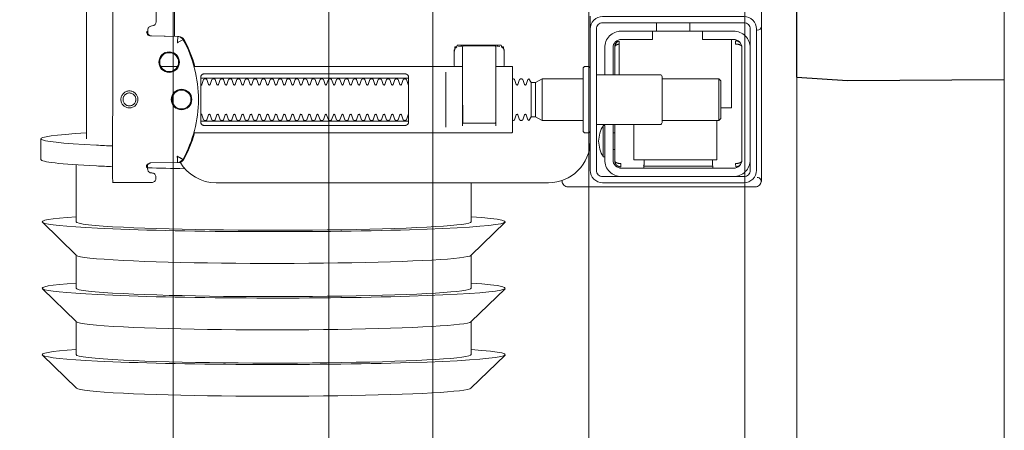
# Model space of a CAD drawing. Header units: millimetres. Extents: x -6792 to 22441, y -13430 to 4653.
# Tile 49 of 256: x -4151 to -4127, y -10049 to -10039. Entities that reach past the tile are written whole.
import ezdxf

# ---------------------------------------------------------------- set-up
doc = ezdxf.new("R2010")
doc.units = ezdxf.units.MM
doc.layers.add('_A_OCIEPLENIE_WNĘTRZA', color=7, linetype='BATTING', lineweight=0, true_color=0x595959)
doc.layers.add('_A_WIDOK_URZĄDZENIA NA DACHU', color=163, linetype='Continuous', lineweight=13)
doc.layers.add('_A_ŚCIANY WEWNĘTRZNE', color=7, linetype='Continuous', lineweight=13)
doc.layers.add('Wyposazenie Wew - Urzadzenia Sanitarne', color=6, linetype='Continuous')
doc.linetypes.add('BATTING', pattern='A,0.0001,-0.1,[134,ltypeshp.shx,S=0.1,R=0,X=-0.1,Y=0],-0.2,[134,ltypeshp.shx,S=0.1,R=180,X=0.1,Y=0],-0.1', length=0.4001)

# ---------------------------------------------------------------- blocks, each defined once
blk = doc.blocks.new('zw$47C3')
at = {"lineweight": 0}
for points in [[(0.00193, 0.17326), (0.00991, 0.18145)], [(0.01001, 0.17331), (0.01796, 0.17331), (0.02589, 0.18145)], [(0.026, 0.17331), (0.03395, 0.17331), (0.04188, 0.18145)], [(0.06196, 0.18181), (0.05697, 0.18181)], [(0.05571, 0.17331), (0.04198, 0.17331)], [(0.06196, 0.17081), (0.20683, 0.17081), (0.21103, 0.17071), (0.21521, 0.17042), (0.21938, 0.16993), (0.22351, 0.16925), (0.22762, 0.16837), (0.23167, 0.16731), (0.23567, 0.16606), (0.23961, 0.16462), (0.24348, 0.163), (0.24727, 0.1612), (0.25097, 0.15923), (0.25458, 0.15708), (0.25808, 0.15478), (0.26147, 0.1523), (0.26474, 0.14968)], [(0.05298, 0.16455), (0.13989, 0.16437)], [(0.05544, 0.15629), (0.05529, 0.15629), (0.05499, 0.15629), (0.05545, 0.1562), (0.0556, 0.15614), (0.05574, 0.15605), (0.05587, 0.15594), (0.05597, 0.15581), (0.05606, 0.15567), (0.05611, 0.15551), (0.05614, 0.15535)], [(0.08659, 0.14865), (0.08671, 0.1552), (0.08673, 0.15536), (0.08677, 0.15551), (0.08683, 0.15566), (0.08692, 0.15579), (0.08703, 0.15591), (0.08715, 0.15601), (0.08729, 0.15609), (0.08744, 0.15614), (0.08789, 0.15622), (0.08757, 0.15623), (0.08742, 0.15623)], [(0.07938, 0.15297), (0.07938, 0.14892)], [(0.4163, 0.14968), (0.08661, 0.14968)], [(0.07938, 0.14497), (0.07938, 0.08036)], [(0.06617, 0.14236), (0.06617, 0.09436)], [(0.07657, 0.09436), (0.07657, 0.14236)], [(0.07796, 0.08436), (0.06479, 0.08436)], [(0.07938, 0.0823), (0.0797, 0.08236), (0.08318, 0.08236), (0.08328, 0.08236), (0.08339, 0.08234), (0.08348, 0.08225), (0.08359, 0.08224), (0.08375, 0.08223), (0.08385, 0.08223), (0.08397, 0.08221), (0.08407, 0.08214), (0.08412, 0.082), (0.08412, 0.08174), (0.08427, 0.08172), (0.08437, 0.08168), (0.08445, 0.08162), (0.0845, 0.08148), (0.0845, 0.07124), (0.08446, 0.07111), (0.08436, 0.07103), (0.08412, 0.07098), (0.08412, 0.07071), (0.08409, 0.07061), (0.08402, 0.07054), (0.08391, 0.0705), (0.08375, 0.07049), (0.08363, 0.07048), (0.08348, 0.07046), (0.08341, 0.07039), (0.08331, 0.07036), (0.08318, 0.07036), (0.0797, 0.07036), (0.07938, 0.07041)], [(0.08308, 0.08235), (0.08366, 0.08221), (0.08399, 0.08176)], [(0.08415, 0.08135), (0.08423, 0.08082), (0.08425, 0.08055)], [(0.00193, 0.07835), (0.00991, 0.07016)], [(0.01001, 0.07831), (0.01796, 0.07831), (0.02589, 0.07016)], [(0.026, 0.07831), (0.03395, 0.07831), (0.04188, 0.07016)], [(0.05138, 0.07831), (0.04198, 0.07831)], [(0.06504, 0.08036), (0.07611, 0.08036), (0.07771, 0.08036)], [(0.06504, 0.07236), (0.06587, 0.07236), (0.06571, 0.07246), (0.06568, 0.07256)], [(0.08425, 0.07216), (0.08423, 0.0719), (0.08415, 0.07137)], [(0.08399, 0.07096), (0.08366, 0.07051), (0.08308, 0.07036)], [(0.06728, 0.06388), (0.07548, 0.06388)], [(0.07548, 0.06282), (0.06728, 0.06282)], [(0.07638, 0.06126), (0.06638, 0.06126)], [(0.05038, 0.05497), (0.05038, 0.00998)], [(0.05137, 0.05638), (0.0515, 0.05642), (0.05162, 0.05645), (0.05175, 0.05647), (0.05189, 0.05647)], [(0.05659, 0.04378), (0.06538, 0.04378)], [(0.05938, 0.04418), (0.05938, 0.04378)], [(0.06338, 0.04418), (0.06338, 0.04378)], [(0.08474, 0.04268), (0.08471, 0.04284), (0.08469, 0.04295), (0.08466, 0.04306), (0.08463, 0.04316), (0.08459, 0.04326), (0.08454, 0.04337), (0.08449, 0.04346), (0.08443, 0.04355), (0.08436, 0.04363), (0.08428, 0.0437), (0.08419, 0.04375), (0.08409, 0.04378), (0.08419, 0.04377), (0.0843, 0.04376), (0.08441, 0.04373), (0.08451, 0.0437), (0.08461, 0.04367), (0.08471, 0.04362), (0.0848, 0.04357), (0.08491, 0.0435), (0.08501, 0.04342), (0.08511, 0.04334), (0.08519, 0.04324), (0.08527, 0.04314), (0.08534, 0.04303), (0.0854, 0.04292), (0.08545, 0.0428), (0.08549, 0.04268), (0.07738, 0.04268)], [(0.07738, 0.04378), (0.08416, 0.04378)], [(0.06638, 0.01918), (0.05688, 0.01918), (0.05688, 0.03918), (0.06538, 0.03918)], [(0.05547, 0.03679), (0.05536, 0.03679), (0.05522, 0.03679), (0.05506, 0.03679), (0.05488, 0.03679)], [(0.08988, 0.03368), (0.08788, 0.03368)], [(0.06638, 0.03238), (0.06638, 0.01876), (0.06688, 0.01826), (0.07588, 0.01826), (0.07638, 0.01876), (0.07638, 0.03238)], [(0.08988, 0.02568), (0.08788, 0.02568)], [(0.05488, 0.02017), (0.05506, 0.02017), (0.05522, 0.02017), (0.05536, 0.02017), (0.05547, 0.02017)], [(0.07638, 0.01876), (0.06638, 0.01876)], [(0.06938, 0.01826), (0.06938, 0.01568), (0.08588, 0.01568)], [(0.08501, 0.01353), (0.08512, 0.01364), (0.08519, 0.01371), (0.08525, 0.01379), (0.08532, 0.01388), (0.08537, 0.01398), (0.08542, 0.01407), (0.08545, 0.01417), (0.08549, 0.01428), (0.08551, 0.01438), (0.08553, 0.01449), (0.08554, 0.01459), (0.08554, 0.01469), (0.08544, 0.01468), (0.08531, 0.01468), (0.08508, 0.01468), (0.08497, 0.01468), (0.08487, 0.01468), (0.08477, 0.01468), (0.08476, 0.01458), (0.08476, 0.01448), (0.08475, 0.01438), (0.08474, 0.01428), (0.08472, 0.01418), (0.0847, 0.01407), (0.08468, 0.01397), (0.08465, 0.01387), (0.08462, 0.01377), (0.08457, 0.01366), (0.08452, 0.01356), (0.08447, 0.01347), (0.08441, 0.01338), (0.08434, 0.01331), (0.08426, 0.01325), (0.08412, 0.01318), (0.05662, 0.01318), (0.05645, 0.01328), (0.05637, 0.01336), (0.0563, 0.01344), (0.05625, 0.01353), (0.05619, 0.01363), (0.05615, 0.01372), (0.05612, 0.01383), (0.05608, 0.01393), (0.05606, 0.01405), (0.05604, 0.01415), (0.05602, 0.01425), (0.05601, 0.01435), (0.056, 0.01446), (0.05599, 0.01458), (0.05599, 0.01468), (0.05521, 0.01467), (0.05521, 0.01456), (0.05522, 0.01446), (0.05524, 0.01435), (0.05527, 0.01425), (0.05531, 0.01415), (0.05534, 0.01405), (0.0554, 0.01395), (0.05545, 0.01386), (0.05551, 0.01377), (0.05558, 0.01369), (0.05566, 0.01361), (0.05574, 0.01353)]]:
    blk.add_lwpolyline(points, dxfattribs=at)
for points in [[(0.05148, 0.16454), (0.05143, 0.15554, 0.009369), (0.05144, 0.15511), (0.05146, 0.15494), (0.05151, 0.15477), (0.05159, 0.15461), (0.0517, 0.15447), (0.05182, 0.15435), (0.05197, 0.15426), (0.05213, 0.15419), (0.0523, 0.15415), (0.05243, 0.15414), (0.05258, 0.15414)], [(0.08725, 0.15607), (0.08814, 0.15607), (0.08835, 0.15604), (0.08855, 0.15598), (0.08873, 0.15587), (0.08889, 0.15572), (0.08901, 0.15555), (0.08909, 0.15535), (0.08913, 0.15515, 0.002299), (0.08913, 0.15503, 0.40455), (0.09013, 0.15406), (0.13993, 0.15396)], [(0.05514, 0.15644), (0.0555, 0.15638), (0.05582, 0.15617), (0.05605, 0.15585), (0.05614, 0.1555), (0.05624, 0.14894), (0.05624, 0.14888, 0.265347), (0.05702, 0.14762, 0.125711), (0.0714, 0.14391, 0.125711), (0.0858, 0.14756, 0.26954), (0.08658, 0.14885), (0.08671, 0.1554), (0.08674, 0.15562), (0.08681, 0.15583), (0.08693, 0.15601), (0.08709, 0.15617), (0.08728, 0.15628), (0.08749, 0.15635), (0.0877, 0.15638)], [(0.05562, 0.15613), (0.05473, 0.15613, 0.282591), (0.05384, 0.15558), (0.0538, 0.15549), (0.05377, 0.15538), (0.05375, 0.15529), (0.05374, 0.15514, -0.415352), (0.05273, 0.15414)], [(0.09144, 0.04968), (0.07889, 0.04968, 0.405519), (0.07938, 0.05018), (0.07938, 0.05088, 0.414214), (0.07888, 0.05138), (0.06388, 0.05138, 0.414214), (0.06338, 0.05088), (0.06338, 0.05018, 0.405519), (0.06386, 0.04968), (0.06138, 0.04968, -0.414214), (0.05138, 0.05968), (0.05138, 0.13968, -0.266001), (0.05631, 0.1483)], [(0.05625, 0.14869), (0.05627, 0.1485), (0.05629, 0.1484), (0.05631, 0.1483), (0.05635, 0.1482), (0.05639, 0.1481), (0.05644, 0.148), (0.05649, 0.14791), (0.05656, 0.14782), (0.05663, 0.14774), (0.0567, 0.14766), (0.05678, 0.14759), (0.05686, 0.14753), (0.05694, 0.14747), (0.05703, 0.14742), (0.05779, 0.14701), (0.05856, 0.14663), (0.05934, 0.14628), (0.06013, 0.14594), (0.06093, 0.14563), (0.06174, 0.14534), (0.06255, 0.14507), (0.06338, 0.14483), (0.06338, 0.06856, 0.414214), (0.06358, 0.06836), (0.07592, 0.06836), (0.07918, 0.06836, 0.414214), (0.07938, 0.06856), (0.07938, 0.07236)], [(0.07938, 0.14478), (0.08021, 0.14502), (0.08103, 0.14528), (0.08185, 0.14557), (0.08266, 0.14588), (0.08346, 0.14622), (0.08425, 0.14657), (0.08503, 0.14695), (0.0858, 0.14736), (0.0858, 0.14736, 0.269546), (0.08659, 0.14865)], [(0.06785, 0.09336, 0.182836), (0.06774, 0.09345), (0.06652, 0.09386, 0.050055), (0.06638, 0.09412), (0.06638, 0.0944, 0.050055), (0.06652, 0.09466), (0.06774, 0.09507, 0.719897), (0.06774, 0.09545), (0.06652, 0.09586, 0.050055), (0.06638, 0.09612), (0.06638, 0.0964, 0.050055), (0.06652, 0.09666), (0.06774, 0.09707, 0.719897), (0.06774, 0.09745), (0.06652, 0.09786, 0.050055), (0.06638, 0.09812), (0.06638, 0.0984, 0.050055), (0.06652, 0.09866), (0.06774, 0.09907, 0.719897), (0.06774, 0.09945), (0.06652, 0.09986, 0.050055), (0.06638, 0.10012), (0.06638, 0.1004, 0.050055), (0.06652, 0.10066), (0.06774, 0.10107, 0.719897), (0.06774, 0.10145), (0.06652, 0.10186, 0.050055), (0.06638, 0.10212), (0.06638, 0.1024, 0.050055), (0.06652, 0.10266), (0.06774, 0.10307, 0.719897), (0.06774, 0.10345), (0.06652, 0.10386, 0.050055), (0.06638, 0.10412), (0.06638, 0.1044, 0.050055), (0.06652, 0.10466), (0.06774, 0.10507, 0.719897), (0.06774, 0.10545), (0.06652, 0.10586, 0.050055), (0.06638, 0.10612), (0.06638, 0.1064, 0.050055), (0.06652, 0.10666), (0.06774, 0.10707, 0.719897), (0.06774, 0.10745), (0.06652, 0.10786, 0.050055), (0.06638, 0.10812), (0.06638, 0.1084, 0.050055), (0.06652, 0.10866), (0.06774, 0.10907, 0.719897), (0.06774, 0.10945), (0.06652, 0.10986, 0.050055), (0.06638, 0.11012), (0.06638, 0.1104, 0.050055), (0.06652, 0.11066), (0.06774, 0.11107, 0.719897), (0.06774, 0.11145), (0.06652, 0.11186, 0.050055), (0.06638, 0.11212), (0.06638, 0.1124, 0.050055), (0.06652, 0.11266), (0.06774, 0.11307, 0.719897), (0.06774, 0.11345), (0.06652, 0.11386, 0.050055), (0.06638, 0.11412), (0.06638, 0.1144, 0.050055), (0.06652, 0.11466), (0.06774, 0.11507, 0.719897), (0.06774, 0.11545), (0.06652, 0.11586, 0.050055), (0.06638, 0.11612), (0.06638, 0.1164, 0.050055), (0.06652, 0.11666), (0.06774, 0.11707, 0.719897), (0.06774, 0.11745), (0.06652, 0.11786, 0.050055), (0.06638, 0.11812), (0.06638, 0.1184, 0.050055), (0.06652, 0.11866), (0.06774, 0.11907, 0.719897), (0.06774, 0.11945), (0.06652, 0.11986, 0.050055), (0.06638, 0.12012), (0.06638, 0.1204, 0.050055), (0.06652, 0.12066), (0.06774, 0.12107, 0.719897), (0.06774, 0.12145), (0.06652, 0.12186, 0.050055), (0.06638, 0.12212), (0.06638, 0.1224, 0.050055), (0.06652, 0.12266), (0.06774, 0.12307, 0.719897), (0.06774, 0.12345), (0.06652, 0.12386, 0.050055), (0.06638, 0.12412), (0.06638, 0.1244, 0.050055), (0.06652, 0.12466), (0.06774, 0.12507, 0.719897), (0.06774, 0.12545), (0.06652, 0.12586, 0.050055), (0.06638, 0.12612), (0.06638, 0.1264, 0.050055), (0.06652, 0.12666), (0.06774, 0.12707, 0.719897), (0.06774, 0.12745), (0.06652, 0.12786, 0.050055), (0.06638, 0.12812), (0.06638, 0.1284, 0.050055), (0.06652, 0.12866), (0.06774, 0.12907, 0.719897), (0.06774, 0.12945), (0.06652, 0.12986, 0.050055), (0.06638, 0.13012), (0.06638, 0.1304, 0.050055), (0.06652, 0.13066), (0.06774, 0.13107, 0.719897), (0.06774, 0.13145), (0.06652, 0.13186, 0.050055), (0.06638, 0.13212), (0.06638, 0.1324, 0.050055), (0.06652, 0.13266), (0.06774, 0.13307, 0.719897), (0.06774, 0.13345), (0.06652, 0.13386, 0.050055), (0.06638, 0.13412), (0.06638, 0.1344, 0.050055), (0.06652, 0.13466), (0.06774, 0.13507, 0.719897), (0.06774, 0.13545), (0.06652, 0.13586, 0.050055), (0.06638, 0.13612), (0.06638, 0.1364, 0.050055), (0.06652, 0.13666), (0.06774, 0.13707, 0.719897), (0.06774, 0.13745), (0.06652, 0.13786, 0.050055), (0.06638, 0.13812), (0.06638, 0.1384, 0.050055), (0.06652, 0.13866), (0.06774, 0.13907, 0.719897), (0.06774, 0.13945), (0.06652, 0.13986, 0.050055), (0.06638, 0.14012), (0.06638, 0.1404, 0.050055), (0.06652, 0.14066), (0.06774, 0.14107, 0.719897), (0.06774, 0.14145), (0.06652, 0.14186, 0.050055), (0.06638, 0.14212), (0.06638, 0.1424, 0.050055), (0.06652, 0.14266), (0.06774, 0.14307, 0.474594), (0.06785, 0.14336)], [(0.0749, 0.14336, 0.474594), (0.07501, 0.14307), (0.07623, 0.14266, 0.050055), (0.07638, 0.1424), (0.07638, 0.14212, 0.050055), (0.07623, 0.14186), (0.07501, 0.14145, 0.719897), (0.07501, 0.14107), (0.07623, 0.14066, 0.050055), (0.07638, 0.1404), (0.07638, 0.14012, 0.050055), (0.07623, 0.13986), (0.07501, 0.13945, 0.719897), (0.07501, 0.13907), (0.07623, 0.13866, 0.050055), (0.07638, 0.1384), (0.07638, 0.13812, 0.050055), (0.07623, 0.13786), (0.07501, 0.13745, 0.719897), (0.07501, 0.13707), (0.07623, 0.13666, 0.050055), (0.07638, 0.1364), (0.07638, 0.13612, 0.050055), (0.07623, 0.13586), (0.07501, 0.13545, 0.719897), (0.07501, 0.13507), (0.07623, 0.13466, 0.050055), (0.07638, 0.1344), (0.07638, 0.13412, 0.050055), (0.07623, 0.13386), (0.07501, 0.13345, 0.719897), (0.07501, 0.13307), (0.07623, 0.13266, 0.050055), (0.07638, 0.1324), (0.07638, 0.13212, 0.050055), (0.07623, 0.13186), (0.07501, 0.13145, 0.719897), (0.07501, 0.13107), (0.07623, 0.13066, 0.050055), (0.07638, 0.1304), (0.07638, 0.13012, 0.050055), (0.07623, 0.12986), (0.07501, 0.12945, 0.719897), (0.07501, 0.12907), (0.07623, 0.12866, 0.050055), (0.07638, 0.1284), (0.07638, 0.12812, 0.050055), (0.07623, 0.12786), (0.07501, 0.12745, 0.719897), (0.07501, 0.12707), (0.07623, 0.12666, 0.050055), (0.07638, 0.1264), (0.07638, 0.12612, 0.050055), (0.07623, 0.12586), (0.07501, 0.12545, 0.719897), (0.07501, 0.12507), (0.07623, 0.12466, 0.050055), (0.07638, 0.1244), (0.07638, 0.12412, 0.050055), (0.07623, 0.12386), (0.07501, 0.12345, 0.719897), (0.07501, 0.12307), (0.07623, 0.12266, 0.050055), (0.07638, 0.1224), (0.07638, 0.12212, 0.050055), (0.07623, 0.12186), (0.07501, 0.12145, 0.719897), (0.07501, 0.12107), (0.07623, 0.12066, 0.050055), (0.07638, 0.1204), (0.07638, 0.12012, 0.050055), (0.07623, 0.11986), (0.07501, 0.11945, 0.719897), (0.07501, 0.11907), (0.07623, 0.11866, 0.050055), (0.07638, 0.1184), (0.07638, 0.11812, 0.050055), (0.07623, 0.11786), (0.07501, 0.11745, 0.719897), (0.07501, 0.11707), (0.07623, 0.11666, 0.050055), (0.07638, 0.1164), (0.07638, 0.11612, 0.050055), (0.07623, 0.11586), (0.07501, 0.11545, 0.719897), (0.07501, 0.11507), (0.07623, 0.11466, 0.050055), (0.07638, 0.1144), (0.07638, 0.11412, 0.050055), (0.07623, 0.11386), (0.07501, 0.11345, 0.719897), (0.07501, 0.11307), (0.07623, 0.11266, 0.050055), (0.07638, 0.1124), (0.07638, 0.11212, 0.050055), (0.07623, 0.11186), (0.07501, 0.11145, 0.719897), (0.07501, 0.11107), (0.07623, 0.11066, 0.050055), (0.07638, 0.1104), (0.07638, 0.11012, 0.050055), (0.07623, 0.10986), (0.07501, 0.10945, 0.719897), (0.07501, 0.10907), (0.07623, 0.10866, 0.050055), (0.07638, 0.1084), (0.07638, 0.10812, 0.050055), (0.07623, 0.10786), (0.07501, 0.10745, 0.719897), (0.07501, 0.10707), (0.07623, 0.10666, 0.050055), (0.07638, 0.1064), (0.07638, 0.10612, 0.050055), (0.07623, 0.10586), (0.07501, 0.10545, 0.719897), (0.07501, 0.10507), (0.07623, 0.10466, 0.050055), (0.07638, 0.1044), (0.07638, 0.10412, 0.050055), (0.07623, 0.10386), (0.07501, 0.10345, 0.719897), (0.07501, 0.10307), (0.07623, 0.10266, 0.050055), (0.07638, 0.1024), (0.07638, 0.10212, 0.050055), (0.07623, 0.10186), (0.07501, 0.10145, 0.719897), (0.07501, 0.10107), (0.07623, 0.10066, 0.050055), (0.07638, 0.1004), (0.07638, 0.10012, 0.050055), (0.07623, 0.09986), (0.07501, 0.09945, 0.719897), (0.07501, 0.09907), (0.07623, 0.09866, 0.050055), (0.07638, 0.0984), (0.07638, 0.09812, 0.050055), (0.07623, 0.09786), (0.07501, 0.09745, 0.719897), (0.07501, 0.09707), (0.07623, 0.09666, 0.050055), (0.07638, 0.0964), (0.07638, 0.09612, 0.050055), (0.07623, 0.09586), (0.07501, 0.09545, 0.719897), (0.07501, 0.09507), (0.07623, 0.09466, 0.050055), (0.07638, 0.0944), (0.07638, 0.09412, 0.050055), (0.07623, 0.09386), (0.07501, 0.09345, 0.182836), (0.0749, 0.09336)], [(0.06568, 0.08016), (0.06568, 0.07256), (0.06568, 0.08016), (0.06571, 0.08026), (0.06578, 0.08034), (0.07442, 0.08036), (0.08413, 0.08036, -0.414214), (0.08433, 0.08016), (0.08433, 0.07256, -0.414214), (0.08413, 0.07236), (0.06595, 0.07236), (0.06585, 0.0724), (0.06578, 0.07256)], [(0.06638, 0.06836), (0.06638, 0.06812, -0.050055), (0.06652, 0.06786), (0.06774, 0.06745, -0.719897), (0.06774, 0.06707), (0.06652, 0.06666, -0.050055), (0.06638, 0.0664), (0.06638, 0.06612, -0.050055), (0.06652, 0.06586), (0.06774, 0.06545, -0.719897), (0.06774, 0.06507), (0.06652, 0.06466, -0.050055), (0.06638, 0.0644), (0.06728, 0.06388), (0.06728, 0.06282), (0.06638, 0.06126), (0.06638, 0.05138)], [(0.07638, 0.06836), (0.07638, 0.06812, 0.050055), (0.07623, 0.06786), (0.07501, 0.06745, 0.719897), (0.07501, 0.06707), (0.07623, 0.06666, 0.050055), (0.07638, 0.0664), (0.07638, 0.06612, 0.050055), (0.07623, 0.06586), (0.07501, 0.06545, 0.719897), (0.07501, 0.06507), (0.07623, 0.06466, 0.050055), (0.07638, 0.0644), (0.07548, 0.06388), (0.07548, 0.06282), (0.07638, 0.06126), (0.07638, 0.05138)], [(0.05127, 0.05634, 0.091301), (0.05082, 0.05604, 0.198909), (0.05038, 0.05497)], [(0.05193, 0.0564, 0.170835), (0.05127, 0.05634)], [(0.06513, 0.04656, 0.119096), (0.06138, 0.04764, 0.119096), (0.05763, 0.04656)], [(0.06538, 0.04818), (0.06538, 0.03288, 0.414214), (0.06588, 0.03238), (0.07688, 0.03238, 0.414214), (0.07738, 0.03288), (0.07738, 0.04818)], [(0.05288, 0.04218, -0.414214), (0.05688, 0.04618), (0.06513, 0.04618), (0.06513, 0.04656), (0.05763, 0.04656), (0.05763, 0.04618)], [(0.07738, 0.04618), (0.08388, 0.04618, -0.414214), (0.08788, 0.04218), (0.08784, 0.04268)], [(0.06538, 0.04418), (0.05688, 0.04418, 0.414214), (0.05488, 0.04218), (0.05488, 0.01518, 0.414214), (0.05688, 0.01318), (0.08388, 0.01318, 0.414214), (0.08588, 0.01518), (0.08588, 0.02268), (0.08788, 0.02268), (0.08788, 0.04218)], [(0.08788, 0.03468), (0.08588, 0.03468), (0.08588, 0.04218, 0.414214), (0.08388, 0.04418), (0.07738, 0.04418)], [(0.05688, 0.02025), (0.05622, 0.02024), (0.05595, 0.02024), (0.05577, 0.02024), (0.05571, 0.02024, 0.116465), (0.05548, 0.02018), (0.05537, 0.02013), (0.05537, 0.03683), (0.05548, 0.03678, 0.116465), (0.05571, 0.03672), (0.05595, 0.03672), (0.05622, 0.03672), (0.05688, 0.03671)], [(0.08388, 0.01118, 0.414214), (0.08788, 0.01518), (0.08788, 0.02268)], [(0.05288, 0.01518, 0.414214), (0.05688, 0.01118)], [(0.05038, 0.00998, 0.198909), (0.05082, 0.00892, 0.091301), (0.05127, 0.00862)], [(0.08901, 0.00849), (0.08888, 0.00849), (0.08869, 0.00849), (0.08844, 0.00849), (0.08814, 0.00849), (0.08781, 0.00849), (0.08745, 0.00849), (0.0871, 0.00849), (0.05366, 0.00849), (0.05297, 0.00849), (0.05235, 0.00849), (0.05189, 0.00849), (0.05177, 0.00849), (0.05165, 0.00851), (0.05154, 0.00853), (0.05134, 0.00859, 0.517033), (0.05268, 0.00952)], [(0.08808, 0.00948, 0.412536), (0.08908, 0.00848), (0.13887, 0.00848), (0.13916, 0.00851), (0.13944, 0.0086), (0.1397, 0.00873), (0.13993, 0.00892), (0.14011, 0.00914), (0.14025, 0.0094), (0.14034, 0.00968)]]:
    blk.add_lwpolyline(points, format="xyb", dxfattribs=at)
for points in [[(0.07144, 0.16256), (0.07164, 0.16255), (0.07184, 0.16252), (0.07203, 0.16247), (0.07222, 0.1624), (0.0724, 0.16231), (0.07257, 0.16221), (0.07273, 0.16209), (0.07288, 0.16196), (0.07302, 0.16181), (0.07314, 0.16165), (0.07324, 0.16147), (0.07333, 0.16129), (0.07339, 0.1611), (0.07344, 0.16091), (0.07347, 0.16071), (0.07348, 0.16051), (0.07347, 0.16031), (0.07344, 0.16011), (0.07339, 0.15991), (0.07332, 0.15972), (0.07324, 0.15954), (0.07313, 0.15937), (0.07301, 0.15921), (0.07288, 0.15906), (0.07273, 0.15893), (0.07257, 0.15881), (0.07239, 0.1587), (0.07221, 0.15862), (0.07202, 0.15855), (0.07183, 0.1585), (0.07163, 0.15847), (0.07143, 0.15846), (0.07123, 0.15847), (0.07103, 0.1585), (0.07083, 0.15855), (0.07064, 0.15862), (0.07046, 0.15871), (0.07029, 0.15881), (0.07013, 0.15893), (0.06998, 0.15907), (0.06985, 0.15922), (0.06973, 0.15938), (0.06962, 0.15955), (0.06954, 0.15973), (0.06947, 0.15992), (0.06942, 0.16012), (0.06939, 0.16031), (0.06938, 0.16052), (0.06939, 0.16072), (0.06942, 0.16091), (0.06947, 0.16111), (0.06954, 0.1613), (0.06963, 0.16148), (0.06973, 0.16165), (0.06985, 0.16181), (0.06999, 0.16196), (0.07014, 0.1621), (0.0703, 0.16222), (0.07047, 0.16232), (0.07065, 0.1624), (0.07084, 0.16247), (0.07104, 0.16252), (0.07124, 0.16255)], [(0.07144, 0.16205), (0.07159, 0.16205), (0.07174, 0.16202), (0.07188, 0.16199), (0.07203, 0.16194), (0.07217, 0.16187), (0.0723, 0.16179), (0.07242, 0.1617), (0.07253, 0.1616), (0.07263, 0.16149), (0.07272, 0.16136), (0.0728, 0.16123), (0.07287, 0.1611), (0.07292, 0.16095), (0.07295, 0.1608), (0.07298, 0.16065), (0.07298, 0.1605), (0.07297, 0.16035), (0.07295, 0.1602), (0.07291, 0.16005), (0.07286, 0.15991), (0.0728, 0.15977), (0.07272, 0.15964), (0.07263, 0.15952), (0.07253, 0.15941), (0.07241, 0.1593), (0.07229, 0.15921), (0.07216, 0.15914), (0.07202, 0.15907), (0.07188, 0.15902), (0.07173, 0.15898), (0.07158, 0.15896), (0.07143, 0.15895), (0.07128, 0.15896), (0.07113, 0.15899), (0.07098, 0.15902), (0.07084, 0.15907), (0.0707, 0.15914), (0.07057, 0.15922), (0.07045, 0.15931), (0.07033, 0.15941), (0.07023, 0.15952), (0.07014, 0.15965), (0.07006, 0.15978), (0.07, 0.15991), (0.06995, 0.16006), (0.06991, 0.16021), (0.06989, 0.16036), (0.06988, 0.16051), (0.06989, 0.16066), (0.06991, 0.16081), (0.06995, 0.16096), (0.07, 0.1611), (0.07007, 0.16124), (0.07015, 0.16137), (0.07024, 0.16149), (0.07034, 0.1616), (0.07045, 0.1617), (0.07057, 0.1618), (0.0707, 0.16187), (0.07084, 0.16194), (0.07099, 0.16199), (0.07113, 0.16203), (0.07128, 0.16205)], [(0.07667, 0.14336), (0.07675, 0.14336), (0.07684, 0.14335), (0.07693, 0.14333), (0.07701, 0.14331), (0.07709, 0.14327), (0.07717, 0.14323), (0.07725, 0.14318), (0.07732, 0.14313), (0.07738, 0.14306), (0.07744, 0.14299), (0.07749, 0.1429), (0.07753, 0.1428), (0.07757, 0.1427), (0.0776, 0.14259), (0.07761, 0.14247), (0.07762, 0.14236), (0.07762, 0.09436), (0.07761, 0.09424), (0.0776, 0.09413), (0.07757, 0.09402), (0.07753, 0.09391), (0.07749, 0.09382), (0.07744, 0.09373), (0.07738, 0.09366), (0.07732, 0.09359), (0.07725, 0.09353), (0.07717, 0.09349), (0.07709, 0.09344), (0.07701, 0.09341), (0.07693, 0.09339), (0.07684, 0.09337), (0.07675, 0.09336), (0.07667, 0.09336), (0.06608, 0.09336), (0.066, 0.09336), (0.06591, 0.09337), (0.06582, 0.09339), (0.06574, 0.09341), (0.06566, 0.09344), (0.06558, 0.09349), (0.0655, 0.09353), (0.06543, 0.09359), (0.06537, 0.09366), (0.06531, 0.09373), (0.06526, 0.09382), (0.06521, 0.09391), (0.06518, 0.09402), (0.06515, 0.09413), (0.06513, 0.09424), (0.06513, 0.09436), (0.06513, 0.14236), (0.06513, 0.14247), (0.06515, 0.14259), (0.06518, 0.1427), (0.06521, 0.1428), (0.06526, 0.1429), (0.06531, 0.14299), (0.06537, 0.14306), (0.06543, 0.14313), (0.0655, 0.14318), (0.06558, 0.14323), (0.06566, 0.14327), (0.06574, 0.14331), (0.06582, 0.14333), (0.06591, 0.14335), (0.066, 0.14336), (0.06608, 0.14336)], [(0.05671, 0.04378), (0.05671, 0.04378), (0.05671, 0.04378), (0.05671, 0.04378), (0.05671, 0.04378), (0.05671, 0.04378), (0.05671, 0.04378), (0.05671, 0.04378), (0.05671, 0.04378), (0.05671, 0.04378), (0.05671, 0.04378), (0.05671, 0.04378), (0.05671, 0.04378), (0.05671, 0.04378), (0.05671, 0.04378), (0.05671, 0.04378), (0.05671, 0.04378), (0.05671, 0.04378), (0.05671, 0.04378), (0.0567, 0.04378), (0.0567, 0.04378), (0.0567, 0.04378), (0.05669, 0.04378), (0.05668, 0.04378), (0.05668, 0.04378), (0.05667, 0.04378), (0.05667, 0.04378), (0.05666, 0.04378), (0.05666, 0.04378), (0.05666, 0.04378), (0.05666, 0.04378), (0.05666, 0.04378), (0.05665, 0.04377), (0.05665, 0.04377), (0.05665, 0.04377), (0.05664, 0.04377), (0.05664, 0.04377), (0.05664, 0.04377), (0.05664, 0.04377), (0.05664, 0.04377), (0.05664, 0.04377), (0.05664, 0.04377), (0.05663, 0.04377), (0.05663, 0.04377), (0.05663, 0.04377), (0.05663, 0.04377), (0.05663, 0.04377), (0.05662, 0.04377), (0.05662, 0.04377), (0.05662, 0.04377), (0.05662, 0.04377), (0.05661, 0.04377), (0.05661, 0.04376), (0.05661, 0.04376), (0.0566, 0.04376), (0.0566, 0.04376), (0.05659, 0.04376), (0.05658, 0.04376), (0.05658, 0.04375), (0.05657, 0.04375), (0.05656, 0.04375), (0.05655, 0.04374), (0.05655, 0.04374), (0.05654, 0.04374), (0.05653, 0.04373), (0.05653, 0.04373), (0.05652, 0.04373), (0.05651, 0.04372), (0.05651, 0.04372), (0.0565, 0.04371), (0.05649, 0.04371), (0.05648, 0.0437), (0.05648, 0.0437), (0.05647, 0.04369), (0.05646, 0.04369), (0.05646, 0.04368), (0.05645, 0.04368), (0.05644, 0.04367), (0.05644, 0.04367), (0.05643, 0.04366), (0.05642, 0.04366), (0.05642, 0.04365), (0.05641, 0.04364), (0.0564, 0.04364), (0.0564, 0.04363), (0.05639, 0.04362), (0.05638, 0.04362), (0.05638, 0.04361), (0.05637, 0.0436), (0.05636, 0.04359), (0.05636, 0.04359), (0.05635, 0.04358), (0.05634, 0.04357), (0.05634, 0.04356), (0.05633, 0.04356), (0.05632, 0.04355), (0.05632, 0.04354), (0.05631, 0.04353), (0.0563, 0.04352), (0.0563, 0.04351), (0.05629, 0.0435), (0.05629, 0.04349), (0.05628, 0.04349), (0.05627, 0.04348), (0.05627, 0.04347), (0.05626, 0.04346), (0.05626, 0.04345), (0.05625, 0.04344), (0.05625, 0.04343), (0.05624, 0.04342), (0.05623, 0.04341), (0.05623, 0.0434), (0.05622, 0.04339), (0.05622, 0.04338), (0.05621, 0.04337), (0.05621, 0.04336), (0.0562, 0.04334), (0.0562, 0.04333), (0.05619, 0.04332), (0.05619, 0.04331), (0.05618, 0.0433), (0.05618, 0.04329), (0.05617, 0.04328), (0.05617, 0.04327), (0.05616, 0.04325), (0.05616, 0.04324), (0.05615, 0.04323), (0.05615, 0.04322), (0.05614, 0.04321), (0.05614, 0.04319), (0.05613, 0.04318), (0.05613, 0.04317), (0.05612, 0.04316), (0.05612, 0.04313), (0.05611, 0.04311), (0.0561, 0.04308), (0.05609, 0.04306), (0.05608, 0.04303), (0.05608, 0.043), (0.05607, 0.04298), (0.05606, 0.04295), (0.05606, 0.04292), (0.05605, 0.0429), (0.05605, 0.04287), (0.05604, 0.04285), (0.05604, 0.04282), (0.05603, 0.04279), (0.05603, 0.04277), (0.05602, 0.04274), (0.05602, 0.04271), (0.05602, 0.04269), (0.05601, 0.04266), (0.05601, 0.04263), (0.05601, 0.04261), (0.056, 0.04258), (0.056, 0.04257), (0.056, 0.04256), (0.056, 0.04255), (0.056, 0.04255), (0.056, 0.04254), (0.056, 0.04253), (0.056, 0.04253), (0.056, 0.04252), (0.056, 0.04252), (0.056, 0.04251), (0.056, 0.04251), (0.056, 0.0425), (0.056, 0.04249), (0.056, 0.04249), (0.056, 0.04248), (0.056, 0.04248), (0.056, 0.04248), (0.056, 0.04247), (0.05599, 0.04247), (0.05599, 0.04246), (0.05599, 0.04246), (0.05599, 0.04246), (0.05599, 0.04245), (0.05599, 0.04245), (0.05599, 0.04245), (0.05599, 0.04244), (0.05599, 0.04244), (0.05599, 0.04244), (0.05599, 0.04244), (0.05599, 0.04243), (0.05599, 0.04243), (0.05599, 0.04243), (0.05599, 0.04242), (0.05599, 0.04242), (0.05599, 0.04241), (0.05599, 0.04241), (0.05599, 0.0424), (0.05599, 0.0424), (0.05599, 0.04239), (0.05599, 0.04239), (0.05599, 0.04239), (0.05599, 0.04238), (0.05599, 0.04238), (0.05599, 0.04237), (0.05599, 0.04237), (0.05599, 0.04236), (0.05599, 0.04236), (0.05599, 0.04235), (0.05599, 0.04235), (0.05599, 0.04234), (0.05599, 0.04234), (0.05599, 0.04234), (0.056, 0.04233), (0.056, 0.04232), (0.056, 0.04232), (0.056, 0.04231), (0.056, 0.04231), (0.056, 0.04231), (0.056, 0.0423), (0.056, 0.0423), (0.056, 0.04229), (0.056, 0.04229), (0.05599, 0.04229), (0.05599, 0.04229), (0.05599, 0.04228), (0.05599, 0.04228), (0.05599, 0.04228), (0.05599, 0.04228), (0.05599, 0.04228), (0.05599, 0.04228), (0.05598, 0.04228), (0.05598, 0.04227), (0.05598, 0.04227), (0.05598, 0.04227), (0.05598, 0.04227), (0.05597, 0.04227), (0.05597, 0.04227), (0.05597, 0.04227), (0.05596, 0.04227), (0.05596, 0.04227), (0.05595, 0.04227), (0.05594, 0.04228), (0.05593, 0.04228), (0.05593, 0.04228), (0.05592, 0.04228), (0.05592, 0.04228), (0.05591, 0.04228), (0.05591, 0.04228), (0.0559, 0.04228), (0.0559, 0.04228), (0.05589, 0.04228), (0.05588, 0.04228), (0.05587, 0.04228), (0.05586, 0.04228), (0.05586, 0.04228), (0.05585, 0.04228), (0.05584, 0.04228), (0.05583, 0.04228), (0.05582, 0.04228), (0.05581, 0.04228), (0.05579, 0.04228), (0.05578, 0.04228), (0.05576, 0.04228), (0.05574, 0.04228), (0.05572, 0.04228), (0.0557, 0.04228), (0.05568, 0.04228), (0.05564, 0.04228), (0.05562, 0.04228), (0.0556, 0.04228), (0.05543, 0.04228), (0.05541, 0.04228), (0.0554, 0.04228), (0.05538, 0.04228), (0.05537, 0.04228), (0.05536, 0.04228), (0.05535, 0.04228), (0.05533, 0.04228), (0.05532, 0.04228), (0.05531, 0.04228), (0.0553, 0.04228), (0.05529, 0.04228), (0.05528, 0.04228), (0.05527, 0.04228), (0.05527, 0.04228), (0.05526, 0.04228), (0.05525, 0.04229), (0.05524, 0.04229), (0.05523, 0.04229), (0.05523, 0.04229), (0.05523, 0.04229), (0.05522, 0.04229), (0.05522, 0.04229), (0.05522, 0.04229), (0.05522, 0.04229), (0.05522, 0.04229), (0.05522, 0.04228), (0.05521, 0.04228), (0.05521, 0.04228), (0.05521, 0.04228), (0.05521, 0.04228), (0.05521, 0.04228), (0.05521, 0.04227), (0.05521, 0.04227), (0.05521, 0.04227), (0.05521, 0.04227), (0.05521, 0.04227), (0.05521, 0.04227), (0.05521, 0.04227), (0.05521, 0.04227), (0.05521, 0.04227), (0.05521, 0.04227), (0.05521, 0.04228), (0.05521, 0.04228), (0.05521, 0.04228), (0.05521, 0.04229), (0.05521, 0.04229), (0.05521, 0.04229), (0.05521, 0.0423), (0.05521, 0.04231), (0.05521, 0.04232), (0.05521, 0.04233), (0.05521, 0.04234), (0.05521, 0.04234), (0.05521, 0.04234), (0.05521, 0.04235), (0.05521, 0.04235), (0.05521, 0.04236), (0.05521, 0.04236), (0.05521, 0.04237), (0.05521, 0.04238), (0.05521, 0.04239), (0.05521, 0.04239), (0.05521, 0.0424), (0.05521, 0.0424), (0.05521, 0.04241), (0.05521, 0.04241), (0.05521, 0.04241), (0.05521, 0.04242), (0.05522, 0.04242), (0.05522, 0.04243), (0.05522, 0.04243), (0.05522, 0.04244), (0.05522, 0.04244), (0.05522, 0.04245), (0.05522, 0.04245), (0.05522, 0.04246), (0.05522, 0.04246), (0.05522, 0.04246), (0.05522, 0.04246), (0.05522, 0.04247), (0.05522, 0.04247), (0.05522, 0.04248), (0.05522, 0.04248), (0.05522, 0.04248), (0.05522, 0.04249), (0.05522, 0.04249), (0.05522, 0.0425), (0.05523, 0.04251), (0.05523, 0.04251), (0.05523, 0.04252), (0.05523, 0.04252), (0.05523, 0.04253), (0.05523, 0.04254), (0.05523, 0.04254), (0.05523, 0.04255), (0.05523, 0.04256), (0.05524, 0.04256), (0.05524, 0.04257), (0.05524, 0.04258), (0.05524, 0.04259), (0.05524, 0.0426), (0.05524, 0.0426), (0.05525, 0.04261), (0.05525, 0.04263), (0.05525, 0.04264), (0.05526, 0.04266), (0.05526, 0.04268), (0.05527, 0.04269), (0.05527, 0.04271), (0.05528, 0.04273), (0.05528, 0.04274), (0.05529, 0.04276), (0.05529, 0.04277), (0.0553, 0.04279), (0.0553, 0.04281), (0.05531, 0.04282), (0.05532, 0.04284), (0.05532, 0.04285), (0.05533, 0.04287), (0.05534, 0.04288), (0.05534, 0.0429), (0.05535, 0.04291), (0.05536, 0.04293), (0.05536, 0.04295), (0.05537, 0.04296), (0.05538, 0.04298), (0.05539, 0.04299), (0.0554, 0.043), (0.0554, 0.04302), (0.05541, 0.04303), (0.05542, 0.04305), (0.05543, 0.04306), (0.05544, 0.04308), (0.05545, 0.04309), (0.05546, 0.04311), (0.05547, 0.04312), (0.05548, 0.04313), (0.05548, 0.04315), (0.05549, 0.04316), (0.0555, 0.04317), (0.05551, 0.04319), (0.05553, 0.0432), (0.05554, 0.04321), (0.05555, 0.04323), (0.05556, 0.04324), (0.05557, 0.04325), (0.05558, 0.04327), (0.05559, 0.04328), (0.0556, 0.04329), (0.05561, 0.0433), (0.05562, 0.04332), (0.05564, 0.04333), (0.05565, 0.04334), (0.05566, 0.04335), (0.05567, 0.04336), (0.05568, 0.04338), (0.0557, 0.04339), (0.05571, 0.0434), (0.05572, 0.04341), (0.05573, 0.04342), (0.05575, 0.04343), (0.05576, 0.04344), (0.05577, 0.04345), (0.05579, 0.04346), (0.0558, 0.04347), (0.05581, 0.04348), (0.05583, 0.04349), (0.05584, 0.0435), (0.05585, 0.04351), (0.05587, 0.04352), (0.05588, 0.04353), (0.0559, 0.04354), (0.05591, 0.04355), (0.05593, 0.04356), (0.05594, 0.04357), (0.05595, 0.04358), (0.05597, 0.04358), (0.05598, 0.04359), (0.056, 0.0436), (0.05601, 0.04361), (0.05603, 0.04362), (0.05604, 0.04362), (0.05606, 0.04363), (0.05607, 0.04364), (0.05609, 0.04365), (0.0561, 0.04365), (0.05612, 0.04366), (0.05614, 0.04367), (0.05615, 0.04367), (0.05617, 0.04368), (0.05618, 0.04368), (0.0562, 0.04369), (0.05621, 0.0437), (0.05623, 0.0437), (0.05625, 0.04371), (0.05626, 0.04371), (0.05628, 0.04372), (0.05629, 0.04372), (0.05631, 0.04373), (0.05633, 0.04373), (0.05634, 0.04373), (0.05636, 0.04374), (0.05638, 0.04374), (0.05639, 0.04375), (0.05641, 0.04375), (0.05643, 0.04375), (0.05644, 0.04376), (0.05646, 0.04376), (0.05647, 0.04376), (0.05648, 0.04376), (0.05649, 0.04376), (0.0565, 0.04376), (0.05651, 0.04377), (0.05652, 0.04377), (0.05653, 0.04377), (0.05654, 0.04377), (0.05655, 0.04377), (0.05656, 0.04377), (0.05658, 0.04377), (0.05658, 0.04377), (0.05659, 0.04377), (0.05659, 0.04377), (0.0566, 0.04378), (0.0566, 0.04378), (0.05661, 0.04378), (0.05662, 0.04378), (0.05663, 0.04378), (0.05663, 0.04378), (0.05664, 0.04378), (0.05664, 0.04378), (0.05665, 0.04378), (0.05666, 0.04378), (0.05667, 0.04378), (0.05668, 0.04378), (0.05668, 0.04378), (0.05668, 0.04378), (0.05668, 0.04378), (0.05669, 0.04378), (0.05669, 0.04378), (0.05669, 0.04378), (0.0567, 0.04378), (0.0567, 0.04378), (0.0567, 0.04378), (0.0567, 0.04378), (0.0567, 0.04378), (0.05671, 0.04378)]]:
    blk.add_lwpolyline(points, close=True, dxfattribs=at)
for points in [[(0.05702, 0.14766), (0.05702, 0.14766), (0.05702, 0.14766), (0.05703, 0.14766), (0.05703, 0.14766), (0.05703, 0.14766), (0.05703, 0.14766), (0.05703, 0.14766), (0.05703, 0.14766), (0.05703, 0.14766), (0.05703, 0.14766), (0.05703, 0.14766), (0.05703, 0.14766), (0.05703, 0.14766), (0.05702, 0.14766), (0.05702, 0.14766), (0.05702, 0.14766), (0.05702, 0.14766), (0.05702, 0.14766), (0.05702, 0.14767), (0.05702, 0.14767), (0.05702, 0.14767), (0.05703, 0.14767), (0.05703, 0.14767), (0.05703, 0.14767), (0.05703, 0.14768), (0.05703, 0.14768), (0.05703, 0.14768), (0.05703, 0.14769), (0.05704, 0.14769), (0.05704, 0.1477), (0.05704, 0.1477), (0.05704, 0.14771), (0.05705, 0.14771), (0.05705, 0.14772), (0.05705, 0.14772), (0.05705, 0.14773), (0.05706, 0.14773), (0.05706, 0.14774), (0.05706, 0.14774), (0.05707, 0.14775), (0.05707, 0.14776), (0.05707, 0.14776), (0.05708, 0.14777), (0.05708, 0.14778), (0.05709, 0.14779), (0.05709, 0.14779), (0.05709, 0.1478), (0.0571, 0.14781), (0.0571, 0.14782), (0.05711, 0.14783), (0.05711, 0.14784), (0.05712, 0.14784), (0.05712, 0.14785), (0.05713, 0.14786), (0.05713, 0.14787), (0.05714, 0.14788), (0.05714, 0.14789), (0.05715, 0.1479), (0.05715, 0.14791), (0.05716, 0.14792), (0.05717, 0.14793), (0.05717, 0.14794), (0.05718, 0.14796), (0.05718, 0.14797), (0.05719, 0.14798), (0.0572, 0.14799), (0.0572, 0.148), (0.05721, 0.14801), (0.05722, 0.14803), (0.05722, 0.14804), (0.05724, 0.14806), (0.05725, 0.14809), (0.05726, 0.14812), (0.05728, 0.14814), (0.05729, 0.14817), (0.05731, 0.1482), (0.05733, 0.14823), (0.05743, 0.14841), (0.05744, 0.14844), (0.05748, 0.14851), (0.0575, 0.14854), (0.05752, 0.14858), (0.05753, 0.14861), (0.05755, 0.14864), (0.05757, 0.14868), (0.05759, 0.14871), (0.05761, 0.14875), (0.05762, 0.14877), (0.05763, 0.14878), (0.05763, 0.14878), (0.05764, 0.1488), (0.05765, 0.14881), (0.05765, 0.14882), (0.05766, 0.14883), (0.05766, 0.14884), (0.05767, 0.14885), (0.05767, 0.14885), (0.05767, 0.14886), (0.05767, 0.14886), (0.05768, 0.14886), (0.05768, 0.14887), (0.05768, 0.14887), (0.05768, 0.14888), (0.05769, 0.14889), (0.05769, 0.14889), (0.05769, 0.1489), (0.05769, 0.1489), (0.0577, 0.1489), (0.0577, 0.14891), (0.0577, 0.14891), (0.05771, 0.14892), (0.05771, 0.14892), (0.05772, 0.14892), (0.05772, 0.14893), (0.05773, 0.14893), (0.05773, 0.14894), (0.05773, 0.14894), (0.05774, 0.14894), (0.05774, 0.14895), (0.05774, 0.14895), (0.05775, 0.14896), (0.05775, 0.14896), (0.05775, 0.14896), (0.05775, 0.14897), (0.05775, 0.14897), (0.05775, 0.14898), (0.05774, 0.14898), (0.05774, 0.14899), (0.05774, 0.14899), (0.05774, 0.14899), (0.05774, 0.149), (0.05773, 0.149), (0.05773, 0.149), (0.05773, 0.149), (0.05773, 0.149), (0.05773, 0.149), (0.05772, 0.149), (0.05772, 0.149), (0.05772, 0.149), (0.05772, 0.149), (0.05772, 0.149), (0.05771, 0.149), (0.05771, 0.149), (0.05771, 0.149), (0.05771, 0.149), (0.05771, 0.149), (0.0577, 0.149), (0.0577, 0.149), (0.0577, 0.149), (0.05769, 0.149), (0.05769, 0.149), (0.05769, 0.149), (0.05768, 0.14899), (0.05768, 0.14899), (0.05767, 0.14899), (0.05767, 0.14899), (0.05767, 0.14899), (0.05767, 0.14899), (0.05766, 0.14899), (0.05766, 0.14898), (0.05765, 0.14898), (0.05765, 0.14898), (0.05764, 0.14898), (0.05764, 0.14898), (0.05764, 0.14898), (0.05763, 0.14898), (0.05763, 0.14898), (0.05762, 0.14899), (0.05762, 0.14899), (0.05761, 0.14899), (0.05761, 0.14899), (0.05761, 0.14899), (0.0576, 0.14899), (0.0576, 0.14899), (0.0576, 0.14899), (0.0576, 0.14899), (0.05759, 0.14899), (0.05759, 0.14899), (0.05759, 0.14899), (0.05759, 0.14899), (0.05759, 0.14899), (0.05758, 0.14899), (0.05758, 0.14899), (0.05757, 0.14899), (0.05757, 0.14899), (0.05756, 0.14899), (0.05756, 0.14899), (0.05755, 0.14899), (0.05754, 0.14899), (0.05754, 0.14899), (0.05753, 0.14899), (0.05752, 0.14899), (0.05751, 0.14899), (0.05751, 0.14899), (0.0575, 0.14899), (0.05749, 0.14899), (0.05748, 0.14898), (0.05747, 0.14898), (0.05746, 0.14898), (0.05746, 0.14898), (0.05741, 0.14898), (0.0574, 0.14898), (0.05739, 0.14898), (0.05737, 0.14898), (0.05736, 0.14898), (0.05735, 0.14898), (0.05734, 0.14898), (0.05733, 0.14898), (0.05732, 0.14898), (0.05731, 0.14898), (0.0573, 0.14898), (0.05728, 0.14898), (0.05727, 0.14898), (0.05726, 0.14898), (0.05721, 0.14898), (0.05719, 0.14898), (0.05716, 0.14898), (0.05714, 0.14898), (0.05711, 0.14898), (0.05709, 0.14898), (0.05707, 0.14898), (0.05704, 0.14898), (0.05702, 0.14898), (0.057, 0.14897), (0.05682, 0.14897), (0.0568, 0.14897), (0.05678, 0.14897), (0.05676, 0.14897), (0.05674, 0.14897), (0.05673, 0.14897), (0.05672, 0.14897), (0.05671, 0.14897), (0.0567, 0.14897), (0.05669, 0.14897), (0.05669, 0.14897), (0.05668, 0.14897), (0.05667, 0.14897), (0.05666, 0.14897), (0.05665, 0.14897), (0.05664, 0.14897), (0.05663, 0.14897), (0.05662, 0.14897), (0.05661, 0.14897), (0.05661, 0.14897), (0.0566, 0.14897), (0.05659, 0.14897), (0.05658, 0.14897), (0.05657, 0.14897), (0.05656, 0.14897), (0.05656, 0.14896), (0.05655, 0.14896), (0.05654, 0.14896), (0.05653, 0.14896), (0.05652, 0.14896), (0.05652, 0.14896), (0.05651, 0.14896), (0.0565, 0.14896), (0.05649, 0.14896), (0.05649, 0.14896), (0.05648, 0.14896), (0.05647, 0.14896), (0.05647, 0.14896), (0.05646, 0.14896), (0.05645, 0.14896), (0.05645, 0.14896), (0.05644, 0.14896), (0.05643, 0.14896), (0.05643, 0.14896), (0.05642, 0.14896), (0.05641, 0.14896), (0.05641, 0.14896), (0.05639, 0.14896), (0.05639, 0.14896), (0.05638, 0.14896), (0.05637, 0.14896), (0.05637, 0.14896), (0.05636, 0.14896), (0.05636, 0.14896), (0.05635, 0.14896), (0.05635, 0.14896), (0.05634, 0.14896), (0.05634, 0.14896), (0.05633, 0.14896), (0.05633, 0.14896), (0.05633, 0.14896), (0.05632, 0.14896), (0.05632, 0.14896), (0.05631, 0.14896), (0.05631, 0.14896), (0.05631, 0.14896), (0.0563, 0.14896), (0.0563, 0.14896), (0.05629, 0.14896), (0.05629, 0.14896), (0.05629, 0.14896), (0.05629, 0.14896), (0.05628, 0.14896), (0.05628, 0.14896), (0.05628, 0.14896), (0.05627, 0.14896), (0.05627, 0.14896), (0.05627, 0.14896), (0.05627, 0.14896), (0.05626, 0.14896), (0.05626, 0.14896), (0.05626, 0.14896), (0.05626, 0.14896), (0.05626, 0.14896), (0.05625, 0.14896), (0.05625, 0.14896), (0.05625, 0.14896), (0.05625, 0.14896), (0.05625, 0.14895), (0.05625, 0.14895), (0.05625, 0.14895), (0.05625, 0.14895), (0.05625, 0.14895), (0.05625, 0.14895), (0.05625, 0.14895), (0.05625, 0.14895), (0.05625, 0.14895), (0.05624, 0.14895), (0.05624, 0.14895), (0.05624, 0.14895), (0.05624, 0.14895), (0.05624, 0.14895), (0.05624, 0.14895), (0.05624, 0.14896), (0.05624, 0.14896), (0.05624, 0.14896), (0.05624, 0.14896), (0.05624, 0.14896), (0.05624, 0.14896), (0.05624, 0.14896), (0.05624, 0.14896), (0.05624, 0.14896), (0.05624, 0.14896), (0.05624, 0.14896), (0.05624, 0.14896), (0.05624, 0.14896), (0.05624, 0.14896), (0.05624, 0.14896), (0.05624, 0.14895), (0.05624, 0.14895, 0.269547)], [(0.08658, 0.14889), (0.08656, 0.14889), (0.08653, 0.1489), (0.0864, 0.1489), (0.08535, 0.14893), (0.08525, 0.14893), (0.08521, 0.14893), (0.08518, 0.14893), (0.08514, 0.14894), (0.08511, 0.14895), (0.08508, 0.14893), (0.08508, 0.1489), (0.0851, 0.14888), (0.08513, 0.14885), (0.08514, 0.14881), (0.08516, 0.14878), (0.08518, 0.14875), (0.08576, 0.14767), (0.08578, 0.14763), (0.0858, 0.1476, 0.269546)], [(0.05138, 0.01268), (0.05138, 0.04668, -0.414214), (0.05438, 0.04968), (0.08838, 0.04968, -0.414214), (0.09138, 0.04668), (0.09138, 0.01268, -0.414214), (0.08838, 0.00968), (0.05438, 0.00968, -0.414214)], [(0.08988, 0.04668), (0.08988, 0.01268, -0.414214), (0.08838, 0.01118), (0.05438, 0.01118, -0.414214), (0.05288, 0.01268), (0.05288, 0.04668, -0.414214), (0.05438, 0.04818), (0.08838, 0.04818, -0.414214)]]:
    blk.add_lwpolyline(points, format="xyb", close=True, dxfattribs=at)
for centre, radius in [((0.08041, 0.15095), 0.00247), ((0.08041, 0.15095), 0.00227), ((0.07141, 0.14797), 0.00247), ((0.07141, 0.14797), 0.00227)]:
    blk.add_circle(centre, radius, dxfattribs=at)
for centre, major_axis, ratio, start_param, end_param in [((0.01001, 0.12581), (0, 0.0557), 0.04256, 5.733752, 6.988802), ((0.026, 0.12581), (0, 0.0557), 0.04256, 5.733752, 6.988802), ((0.04198, 0.12581), (0, 0.0557), 0.04256, 5.733752, 6.988802), ((0.06196, 0.12581), (0, 0.056), 0.04256, 5.645661, 6.988802), ((0.05697, 0.12581), (0, 0.056), 0.04256, 0, 0.705617), ((0.00202, 0.12581), (0, 0.0475), 0.04256, 0.043665, 0.705617), ((0.01001, 0.12581), (0, 0.0475), 0.04256, 0, 0.705617), ((0.018, 0.12581), (0, 0.0475), 0.04256, 0.043665, 0.705617), ((0.026, 0.12581), (0, 0.0475), 0.04256, 0, 0.705617), ((0.03399, 0.12581), (0, 0.0475), 0.04256, 0.043665, 0.705617), ((0.04198, 0.12581), (0, 0.0475), 0.04256, 0, 0.705617), ((0.01001, 0.12581), (0, 0.0557), 0.04256, 0.705617, 3.691026), ((0.026, 0.12581), (0, 0.0557), 0.04256, 0.705617, 3.691026), ((0.04198, 0.12581), (0, 0.0557), 0.04256, 0.705617, 3.691026), ((0.05697, 0.12581), (0, 0.056), 0.04256, 0.705617, 0.806963), ((0.06196, 0.12581), (0, 0.056), 0.04256, 0.705617, 0.807212), ((0.05298, 0.16453), (-0.0015, 0), 0.008726, 4.712674, 6.283151), ((0.00202, 0.12581), (0, 0.0475), 0.04256, 0.705617, 3.097928), ((0.01001, 0.12581), (0, 0.0475), 0.04256, 0.705617, 3.141593), ((0.018, 0.12581), (0, 0.0475), 0.04256, 0.705617, 3.097928), ((0.026, 0.12581), (0, 0.0475), 0.04256, 0.705617, 3.141593), ((0.03399, 0.12581), (0, 0.0475), 0.04256, 0.705617, 3.097928), ((0.04198, 0.12581), (0, 0.0475), 0.04256, 0.705617, 3.141593), ((0.05294, 0.15414), (-0.000501, 0.000001), 0.008726, 0.786107, 1.14947), ((0.05697, 0.12581), (0, 0.056), 0.04256, 0.998527, 1.179108), ((0.06617, 0.14236), (0, 0.001), 0.000289, 4.712389, 6.283185), ((0.07657, 0.14236), (0, -0.001), 0.000289, 1.570796, 3.141593), ((0.06617, 0.09436), (0, -0.001), 0.000289, 0, 1.570796), ((0.07657, 0.09436), (0, -0.001), 0.000289, 0, 1.570796)]:
    blk.add_ellipse(centre, major_axis=major_axis, ratio=ratio, start_param=start_param, end_param=end_param, dxfattribs=at)
for centre, major_axis, ratio, start_param, end_param in [((0.05259, 0.15514), (-0.000011, -0.001), 0.706875, 0, 0.012337), ((0.05274, 0.15514), (-0.000006, -0.001), 0.408573, 0, 0.00956), ((0.05474, 0.15713), (-0.000002, -0.001), 0.000289, 6.274459, 6.283185), ((0.08814, 0.15707), (-0.000002, -0.001), 0.000289, 6.274459, 6.283185), ((0.05675, 0.14876), (-0.0005, -0.000008), 0.017454, 0, 0.000137), ((0.08414, 0.08153), (0.000013, 0.0002), 0.223, 0.006306, 0.006351), ((0.08414, 0.07118), (0.000013, -0.0002), 0.223, 6.276731, 6.276777)]:
    blk.add_ellipse(centre, major_axis=major_axis, ratio=ratio, start_param=start_param, end_param=end_param)

msp = doc.modelspace()

# ---------------------------------------------------------------- linework, layer by layer
for points in [[(-4132.041, -10040.143), (-4132.041, -10022.683)], [(-4132.041, -10040.143), (-4130.819, -10040.225), (-4127.046, -10040.196)]]:
    msp.add_lwpolyline(points)
at = {"layer": '_A_OCIEPLENIE_WNĘTRZA', "ltscale": 8}
for points in [[(-4137.041, -9911.99), (-4137.041, -10077.683), (-4127.046, -10077.683)], [(-4293.291, -10121.618), (-4147.041, -10121.618), (-4147.041, -9921.618), (-4310.575, -9921.618)]]:
    msp.add_lwpolyline(points, dxfattribs=at)
at = {"layer": '_A_WIDOK_URZĄDZENIA NA DACHU'}
msp.add_lwpolyline([(-4310.575, -9911.99), (-4127.046, -9911.99), (-4127.046, -10144.974), (-4310.575, -10144.974)], close=True, dxfattribs=at)
at = {"layer": '_A_ŚCIANY WEWNĘTRZNE', "color": 251, "linetype": 'Continuous'}
for points in [[(-4140.791, -9911.99), (-4140.791, -10081.433), (-4127.046, -10081.433)], [(-4133.291, -9911.99), (-4133.291, -10073.933)], [(-4158.291, -9917.868), (-4143.291, -9917.868), (-4143.291, -10125.368), (-4293.291, -10125.368)]]:
    msp.add_lwpolyline(points, dxfattribs=at)
at = {"layer": '_A_ŚCIANY WEWNĘTRZNE', "ltscale": 20}
msp.add_lwpolyline([(-4132.041, -9911.99), (-4132.041, -10072.683), (-4127.046, -10072.683)], dxfattribs=at)

# ---------------------------------------------------------------- block references
at = {"layer": 'Wyposazenie Wew - Urzadzenia Sanitarne', "color": 211, "linetype": 'Continuous', "lineweight": 13, "xscale": 100, "yscale": 100, "zscale": 100, "rotation": 90}
msp.add_blockref('zw$47C3', (-4132.041, -10047.82), dxfattribs=at)

doc.saveas('drawing.dxf')
